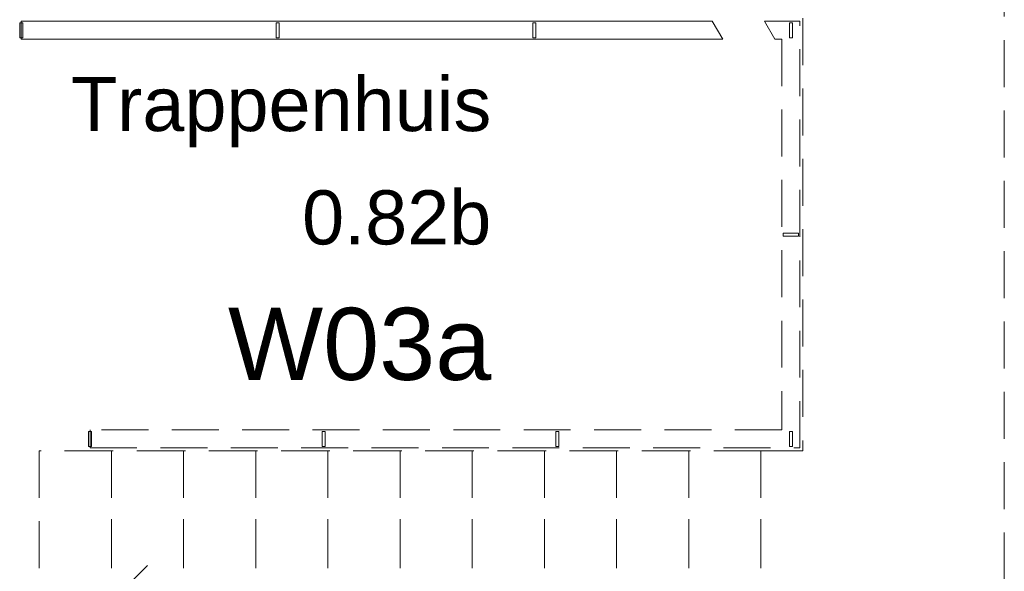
# Model space of a CAD drawing. Header units: millimetres. Extents: x -850 to 154668, y -80411 to 71019.
# Tile 206 of 236: x 75700 to 78975, y 11931 to 13766. Entities that reach past the tile are written whole.
import ezdxf
from ezdxf.enums import TextEntityAlignment as Align

# ---------------------------------------------------------------- set-up
doc = ezdxf.new("R2010")
doc.units = ezdxf.units.MM
doc.header["$MEASUREMENT"] = 0
doc.linetypes.add('B0701', pattern=[234.119993, 155.999994, -78.119999])
for name, color, linetype in [('New_24 Trappen', 7, 'Continuous'), ('New_34 Balustrades', 7, 'Continuous'), ('New_Z Ruimtefuncties', 7, 'Continuous'), ('New_Z Ruimtefuncties Zone tekst', 7, 'Continuous')]:
    doc.layers.add(name, color=color, linetype=linetype)
doc.styles.add('GENERATED_STYLE_1', font='arial.ttf')
doc.styles.add('GENERATED_STYLE_2', font='arial.ttf')
doc.linetypes.add('Regenwater', pattern='A,0,[1,UO-720 _wandafwerkingen BG_2022-06-211.Shx,S=11.404762,R=0,X=0,Y=0.005006],-1499.5,0', length=1499.5)

# ---------------------------------------------------------------- blocks, each defined once
blk = doc.blocks.new('Stair_3_1')
at = {"layer": 'New_24 Trappen', "color": 7, "linetype": 'B0701', "lineweight": 0}
for p, q in [((78975.1, 14400.6), (78975.1, 11699.8)), ((78305.1, 13771.2), (78305.1, 12331.2)), ((76005.3, 12331.2), (75765.3, 12331.2)), ((75765.3, 12331.2), (75765.3, 11011.2)), ((76245.3, 12331.2), (76005.3, 12331.2)), ((76005.3, 12331.2), (76005.3, 11011.2)), ((76005.3, 11011.2), (76005.3, 12331.2)), ((76485.3, 12331.2), (76245.3, 12331.2)), ((76245.3, 12331.2), (76245.3, 11011.2)), ((76245.3, 11011.2), (76245.3, 12331.2)), ((76725.3, 12331.2), (76485.3, 12331.2)), ((76485.3, 12331.2), (76485.3, 11011.2)), ((76485.3, 11011.2), (76485.3, 12331.2)), ((76965.3, 12331.2), (76725.3, 12331.2)), ((76725.3, 12331.2), (76725.3, 11011.2)), ((76725.3, 11011.2), (76725.3, 12331.2)), ((77205.3, 12331.2), (76965.3, 12331.2)), ((76965.3, 12331.2), (76965.3, 11011.2)), ((76965.3, 11011.2), (76965.3, 12331.2)), ((77445.3, 12331.2), (77205.3, 12331.2)), ((77205.3, 12331.2), (77205.3, 11011.2)), ((77205.3, 11011.2), (77205.3, 12331.2)), ((77685.3, 12331.2), (77445.3, 12331.2)), ((77445.3, 12331.2), (77445.3, 11011.2)), ((77445.3, 11011.2), (77445.3, 12331.2)), ((77925.3, 12331.2), (77685.3, 12331.2)), ((77685.3, 12331.2), (77685.3, 11011.2)), ((77685.3, 11011.2), (77685.3, 12331.2)), ((78165.3, 12331.2), (77925.3, 12331.2)), ((77925.3, 12331.2), (77925.3, 11011.2)), ((77925.3, 11011.2), (77925.3, 12331.2)), ((78305.1, 12331.2), (78165.3, 12331.2)), ((78165.3, 12331.2), (78165.3, 11011.2)), ((78165.3, 11011.2), (78165.3, 12331.2)), ((75875.1, 11699.8), (76125.1, 11949.8))]:
    blk.add_line(p, q, dxfattribs=at)
blk = doc.blocks.new('Railing_3_1')
at = {"layer": 'New_34 Balustrades', "color": 9, "linetype": 'Continuous', "lineweight": 0}
for p, q in [((75710.1, 13756.3), (75700.1, 13756.3)), ((75700.1, 13756.3), (75700.1, 13706.3)), ((78003.8, 13761.2), (75705.1, 13761.3)), ((75705.1, 13761.3), (75705.1, 13701.3)), ((75710.1, 13706.3), (75710.1, 13756.3)), ((76563.5, 13756.3), (76553.5, 13756.3)), ((76553.5, 13756.3), (76553.5, 13706.3)), ((76563.5, 13706.3), (76563.5, 13756.3)), ((77416.8, 13756.2), (77406.8, 13756.2)), ((77406.8, 13756.2), (77406.8, 13706.2)), ((77416.8, 13706.2), (77416.8, 13756.2)), ((78038.4, 13701.2), (78003.8, 13761.2)), ((75700.1, 13706.3), (75710.1, 13706.3)), ((75705.1, 13701.3), (78038.4, 13701.2)), ((76553.5, 13706.3), (76563.5, 13706.3)), ((77406.8, 13706.2), (77416.8, 13706.2))]:
    blk.add_line(p, q, dxfattribs=at)
at = {"layer": 'New_34 Balustrades', "color": 9, "linetype": 'B0701', "lineweight": 0}
for p, q in [((78295.1, 13761.2), (78177, 13761.2)), ((78177, 13761.2), (78211.6, 13701.2)), ((78270.1, 13756.2), (78260.1, 13756.2)), ((78260.1, 13756.2), (78260.1, 13706.2)), ((78270.1, 13706.2), (78270.1, 13756.2)), ((78295.1, 12341.2), (78295.1, 13761.2)), ((78211.6, 13701.2), (78235.1, 13701.2)), ((78235.1, 13701.2), (78235.1, 12401.2)), ((78260.1, 13706.2), (78270.1, 13706.2)), ((78290.1, 13056.2), (78240.1, 13056.2)), ((78240.1, 13056.2), (78240.1, 13046.2)), ((78240.1, 13046.2), (78290.1, 13046.2)), ((78290.1, 13046.2), (78290.1, 13056.2)), ((75929.2, 12396.2), (75929.2, 12346.2)), ((75939.2, 12396.2), (75929.2, 12396.2)), ((75934.2, 12401.2), (75934.2, 12341.2)), ((78235.1, 12401.2), (75934.2, 12401.2)), ((75939.2, 12346.2), (75939.2, 12396.2)), ((76706.1, 12396.2), (76706.1, 12346.2)), ((76716.1, 12396.2), (76706.1, 12396.2)), ((76716.1, 12346.2), (76716.1, 12396.2)), ((77483.1, 12396.2), (77483.1, 12346.2)), ((77493.1, 12396.2), (77483.1, 12396.2)), ((77493.1, 12346.2), (77493.1, 12396.2)), ((78270.1, 12396.2), (78260.1, 12396.2)), ((78260.1, 12396.2), (78260.1, 12346.2)), ((78270.1, 12346.2), (78270.1, 12396.2)), ((75929.2, 12346.2), (75939.2, 12346.2)), ((75934.2, 12341.2), (78295.1, 12341.2)), ((76706.1, 12346.2), (76716.1, 12346.2)), ((77483.1, 12346.2), (77493.1, 12346.2)), ((78260.1, 12346.2), (78270.1, 12346.2))]:
    blk.add_line(p, q, dxfattribs=at)
blk = doc.blocks.new('Trappenhuis_0.82b_70_1', base_point=(76589, 13051))
at = {"layer": 'New_Z Ruimtefuncties Zone tekst', "color": 2, "lineweight": 0}
for tag, height, style, p in [('DUMMY_938', 180, 'GENERATED_STYLE_1', (77268.7, 13616.7)), ('ROOM_NAME', 180, 'GENERATED_STYLE_1', (77268.7, 13575.5)), ('DUMMY_939', 180, 'GENERATED_STYLE_1', (77268.7, 13239.5)), ('ROOM_NUMBER', 180, 'GENERATED_STYLE_1', (77268.7, 13198.4)), ('stWallCovering', 240, 'GENERATED_STYLE_2', (77268.7, 12807.5))]:
    blk.add_attdef(tag, text='', height=height, dxfattribs=dict(at, style=style)).set_placement(p, align=Align.TOP_RIGHT)
at = {"layer": 'New_Z Ruimtefuncties Zone tekst', "color": 2, "lineweight": 0, "style": 'GENERATED_STYLE_2'}
blk.add_attdef('DUMMY_940', text='', height=240, dxfattribs=at).set_placement((75909.3, 12862.4), align=Align.TOP_LEFT)

msp = doc.modelspace()

# ---------------------------------------------------------------- block references
at = {"layer": 'New_24 Trappen', "color": 7, "linetype": 'Regenwater', "lineweight": 0}
msp.add_blockref('Stair_3_1', (0, 0), dxfattribs=at)
at = {"layer": 'New_34 Balustrades', "color": 9, "linetype": 'Continuous', "lineweight": 0}
msp.add_blockref('Railing_3_1', (0, 0), dxfattribs=at)
at = {"layer": 'New_Z Ruimtefuncties', "color": 2, "linetype": 'Continuous', "lineweight": 0}
msp.add_blockref('Trappenhuis_0.82b_70_1', (76589, 13051), dxfattribs=at).add_auto_attribs({'ROOM_NAME': 'Trappenhuis', 'ROOM_NUMBER': '0.82b', 'stWallCovering': 'W03a'})

doc.saveas('drawing.dxf')
